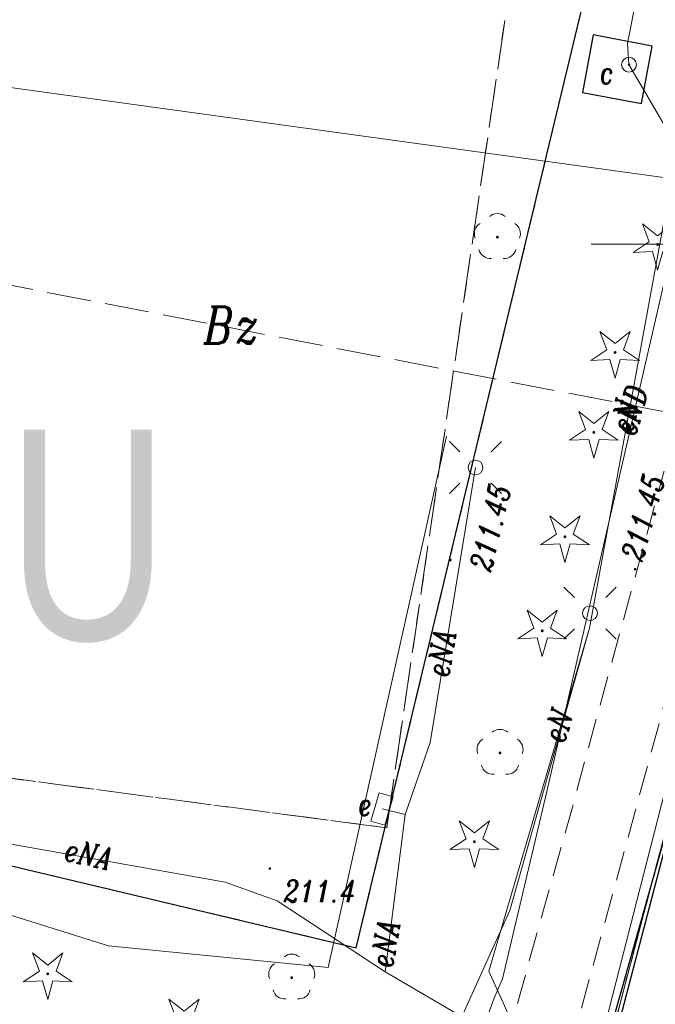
# Model space of a CAD drawing. Header units: metres. Extents: x 7415312 to 7415578, y 5538064 to 5538378.
# Tile 58 of 83: x 7415428 to 7415450, y 5538274 to 5538308. Entities that reach past the tile are written whole.
import ezdxf

# ---------------------------------------------------------------- set-up
doc = ezdxf.new("R2010")
doc.units = ezdxf.units.M
doc.header["$MEASUREMENT"] = 0
for name, pattern in [('1.0_0.5', [1.5, 1, -0.5]), ('1.5_0.5', [2, 1.5, -0.5]), ('DGN Style 4', [9.795126, 4.894504, -2.447252, 0.006118, -2.447252]), ('EGBK02-500', [2, 1.5, -0.5]), ('EGBU01-500', [1, 0.5, -0.5])]:
    doc.linetypes.add(name, pattern=pattern)
for name, color, linetype, lineweight in [('_LL_STREFY', 190, 'FENCELINE1', 30), ('chodnik', 7, 'Continuous', 0), ('drzewo iglaste', 7, 'Continuous', 0), ('drzewo liściaste', 7, 'Continuous', 0), ('EGBD03', 3, 'Continuous', 0), ('EGBK02', 7, 'Continuous', 0), ('EGBU01', 7, 'Continuous', 0), ('inny obiekt sportowy', 7, 'Continuous', 0), ('krawężnik', 7, 'Continuous', 0), ('latarnia', 7, 'Continuous', 0), ('ogrodzenie trwałe', 7, 'Continuous', 0), ('pikieta naturalna', 7, 'Continuous', 0), ('pikieta naturalna-Atr2', 7, 'Continuous', 0), ('pikieta sztuczna', 7, 'Continuous', 0), ('pikieta sztuczna-Atr2', 7, 'Continuous', 0), ('przewód ciepłowniczy', 7, 'Continuous', 0), ('przewód elektroenergetyczny niskiego napięcia', 7, 'Continuous', 0), ('przewód elektroenergetyczny podziemny', 7, 'Continuous', 0), ('przewód elektroenergetyczny podziemny-Atr1', 7, 'Continuous', 0), ('przewód kanalizacyjny - ob. projektowany', 7, 'Continuous', 0), ('przewód telekomunikacyjny podziemny', 7, 'Continuous', 0), ('rzedna', 7, 'Continuous', 0), ('rzedna-Atr2', 7, 'Continuous', 0), ('szafa elektroenergetyczna lub kontener', 7, 'Continuous', 0), ('szafa elektroenergetyczna lub kontener-Atr17', 7, 'Continuous', 0), ('Warstwa 1', 7, 'Continuous', 0), ('Warstwa 2', 7, 'Continuous', 0), ('właz do komory lub kanału - okrągły', 7, 'Continuous', 0), ('właz do komory lub kanału - okrągły-Atr17', 7, 'Continuous', 0)]:
    doc.layers.add(name, color=color, linetype=linetype, lineweight=lineweight)
doc.styles.get("Standard").update_dxf_attribs({"font": 'Working1250.shx', "width": 0.75})
doc.linetypes.add('902-500', pattern='A,3.75,[24,dgnlstyle-geo-mz.shx,S=0.002786,R=0,X=0,Y=0],3.75', length=7.5)
doc.linetypes.add('FENCELINE1', pattern='A,0.25,-0.1,[133,ltypeshp.shx,S=0.1,R=0,X=-0.1,Y=0],-0.1,1', length=1.45)

# ---------------------------------------------------------------- blocks, each defined once
blk = doc.blocks.new('US22')
at = {"color": 0, "linetype": 'Continuous', "lineweight": 13, "ltscale": 10}
blk.add_circle((0, 0), 2.5, dxfattribs=at)
blk = doc.blocks.new('SM01')
at = {"color": 0, "linetype": 'Continuous', "lineweight": 13, "ltscale": 10}
for p, q in [((-5.3, 5.31), (-8.83, 8.84)), ((5.31, 5.31), (8.84, 8.84)), ((-5.3, -5.3), (-8.83, -8.83)), ((5.31, -5.3), (8.84, -8.83))]:
    blk.add_line(p, q, dxfattribs=at)
blk.add_circle((0, 0), 2.5, dxfattribs=at)
blk = doc.blocks.new('US18')
at = {"color": 0, "linetype": 'Continuous', "lineweight": 13, "ltscale": 10}
for p, q in [((-5, -2.5), (-5, 2.5)), ((-5, 2.5), (5, 2.5)), ((5, -2.5), (5, 2.5)), ((-5, -2.5), (5, -2.5))]:
    blk.add_line(p, q, dxfattribs=at)
blk = doc.blocks.new('PW01_1')
at = {"layer": 'pikieta sztuczna', "linetype": 'Continuous', "lineweight": 13}
h = blk.add_hatch(color=7, dxfattribs=at)
edge = h.paths.add_edge_path()
edge.add_arc((0, 0), 0.45, 0, 360)
blk = doc.blocks.new('PW01_2')
at = {"layer": 'pikieta naturalna', "linetype": 'Continuous', "lineweight": 13}
h = blk.add_hatch(color=7, dxfattribs=at)
edge = h.paths.add_edge_path()
edge.add_arc((0, 0), 0.45, 0, 360)
blk = doc.blocks.new('PW01_7')
at = {"layer": 'rzedna', "linetype": 'Continuous', "lineweight": 13}
h = blk.add_hatch(color=211, dxfattribs=at)
edge = h.paths.add_edge_path()
edge.add_arc((0, 0), 0.45, 0, 360)
blk = doc.blocks.new('OP021_1')
at = {"layer": 'drzewo liściaste', "linetype": 'Continuous', "lineweight": 13}
h = blk.add_hatch(color=96, dxfattribs=at)
edge = h.paths.add_edge_path()
edge.add_arc((0, 0), 0.5, 0, 360)
at = {"layer": 'drzewo liściaste', "color": 96, "linetype": 'Continuous', "lineweight": 13}
for centre, start, end in [((0, 4), 49.272, 130.728), ((-3.8, 1.24), 121.308, 202.548), ((3.8, 1.24), 337.452, 58.692), ((-2.35, -3.24), 193.221, 274.871), ((2.35, -3.24), 265.129, 346.779)]:
    blk.add_arc(centre, 4, start, end, dxfattribs=at)
blk = doc.blocks.new('OP011_1')
at = {"layer": 'drzewo iglaste', "linetype": 'Continuous', "lineweight": 13}
h = blk.add_hatch(color=96, dxfattribs=at)
edge = h.paths.add_edge_path()
edge.add_arc((0, 0), 0.5, 0, 360)
at = {"layer": 'drzewo iglaste', "color": 96, "linetype": 'Continuous', "lineweight": 13}
for p, q in [((-2.83, 0.93), (-5.12, 7.06)), ((-5.12, 7.06), (0, 2.99)), ((0, 2.99), (5.12, 7.06)), ((5.12, 7.06), (2.83, 0.93)), ((-8.28, -2.68), (-2.83, 0.93)), ((2.83, 0.93), (8.28, -2.68)), ((-1.75, -2.4), (-8.28, -2.68)), ((0, -8.7), (-1.75, -2.4)), ((1.75, -2.4), (0, -8.7)), ((8.28, -2.68), (1.75, -2.4))]:
    blk.add_line(p, q, dxfattribs=at)

msp = doc.modelspace()

# ---------------------------------------------------------------- linework, layer by layer
at = {"layer": '_LL_STREFY'}
msp.add_lwpolyline([(7415426.703, 5538190.69), (7415458.307, 5538311.225)], dxfattribs=at)
at = {"layer": 'chodnik', "color": 7, "linetype": '1.0_0.5', "lineweight": 13, "flags": 128}
msp.add_lwpolyline([(7415452.01, 5538299.81), (7415446.61, 5538279.99), (7415445.62, 5538276.5), (7415444.95, 5538274.06), (7415443.59, 5538268.45), (7415439.99, 5538255.59), (7415436.44, 5538242.43), (7415434.54, 5538234.46), (7415433.57, 5538230.34), (7415430.96, 5538228.68), (7415437.24, 5538225.34), (7415434.63, 5538228.4), (7415436.8, 5538236.16), (7415438.59, 5538242.57), (7415442, 5538255.16), (7415451.81, 5538291.11), (7415454.81, 5538302.18), (7415451.51, 5538303.05), (7415451.05, 5538301.36), (7415452.01, 5538299.81)], close=True, dxfattribs=at)
at = {"layer": 'EGBD03', "linetype": 'Continuous', "lineweight": 13, "flags": 128}
msp.add_lwpolyline([(7415438.17, 5538235.04), (7415458.21, 5538311.25)], dxfattribs=at)
at = {"layer": 'EGBK02', "color": 96, "linetype": 'EGBK02-500', "lineweight": 13, "flags": 128}
for points in [[(7415445.15, 5538311.54), (7415440.57, 5538280.21)], [(7415438.17, 5538235.04), (7415458.21, 5538311.25)], [(7415440.57, 5538280.21), (7415423.81, 5538282.42)]]:
    msp.add_lwpolyline(points, dxfattribs=at)
at = {"layer": 'EGBU01', "color": 96, "linetype": 'EGBU01-500', "lineweight": 13, "flags": 128}
for points in [[(7415445.15, 5538311.54), (7415440.57, 5538280.21)], [(7415440.57, 5538280.21), (7415445.15, 5538311.54)], [(7415438.17, 5538235.04), (7415458.21, 5538311.25)], [(7415458.21, 5538311.25), (7415438.17, 5538235.04)], [(7415440.57, 5538280.21), (7415423.81, 5538282.42)], [(7415423.81, 5538282.42), (7415440.57, 5538280.21)]]:
    msp.add_lwpolyline(points, dxfattribs=at)
at = {"layer": 'inny obiekt sportowy', "color": 7, "linetype": '1.0_0.5', "lineweight": 13, "flags": 128}
msp.add_lwpolyline([(7415420, 5538280.79), (7415439.54, 5538276.14), (7415447.88, 5538310.91), (7415428.01, 5538315.51), (7415425.61, 5538305.55), (7415424.31, 5538300.44), (7415424.07, 5538299.39), (7415421.35, 5538287.61), (7415420, 5538280.79)], close=True, dxfattribs=at)
at = {"layer": 'krawężnik', "color": 7, "linetype": 'Continuous', "lineweight": 30, "flags": 128}
msp.add_lwpolyline([(7415449.2, 5538304.77), (7415449.57, 5538306.72), (7415447.57, 5538307.1), (7415447.21, 5538305.14), (7415449.2, 5538304.77)], close=True, dxfattribs=at)
at = {"layer": 'ogrodzenie trwałe', "color": 7, "linetype": '902-500', "lineweight": 30, "flags": 128}
for points in [[(7415424.07, 5538299.39), (7415421.35, 5538287.61), (7415420, 5538280.79), (7415439.54, 5538276.14), (7415447.88, 5538310.91)], [(7415460.57, 5538310.02), (7415458.72, 5538310.87), (7415446.49, 5538267.51), (7415437.92, 5538235.73)]]:
    msp.add_lwpolyline(points, dxfattribs=at)
at = {"layer": 'przewód ciepłowniczy', "color": 211, "linetype": 'Continuous', "lineweight": 13, "flags": 128}
msp.add_lwpolyline([(7415448.78, 5538306.09), (7415448.73, 5538306.82), (7415450.39, 5538315.19), (7415442.27, 5538317.12), (7415443.44, 5538323.46), (7415436.35, 5538325.32)], dxfattribs=at)
at = {"layer": 'przewód elektroenergetyczny niskiego napięcia', "color": 1, "linetype": 'Continuous', "lineweight": 13, "flags": 128}
msp.add_lwpolyline([(7415481.859, 5538297.866), (7415356.37, 5538315.17)], dxfattribs=at)
at = {"layer": 'przewód elektroenergetyczny podziemny', "color": 1, "linetype": 'Continuous', "lineweight": 13, "flags": 128}
for points in [[(7415439.55, 5538255.75), (7415440.23, 5538258.21), (7415440.05, 5538258.57), (7415439.22, 5538258.94), (7415440.16, 5538258.87), (7415440.47, 5538259.09), (7415443.94, 5538273.21), (7415443.88, 5538273.46), (7415443.51, 5538273.58), (7415443.97, 5538273.79), (7415444.2, 5538274.41), (7415444.49, 5538275.09), (7415446, 5538281.44), (7415450.08, 5538299.16), (7415451.92, 5538306.24)], [(7415447.44, 5538286.98), (7415450.07, 5538301.37), (7415451.47, 5538305.93), (7415451.92, 5538306.24)], [(7415425.45, 5538301.72), (7415422.8, 5538282.14), (7415422.97, 5538281.06), (7415423.96, 5538280.35), (7415435.09, 5538278.37), (7415436.86, 5538277.73), (7415440.52, 5538275.33)], [(7415442.6, 5538293.49), (7415438.58, 5538275.47), (7415431.14, 5538276.21), (7415415.15, 5538281.22), (7415413.59, 5538281.91)], [(7415443.58, 5538292.43), (7415442.04, 5538283.1), (7415441.19, 5538280.66)], [(7415447.44, 5538286.98), (7415444.74, 5538277.41), (7415442.66, 5538272.81), (7415439.64, 5538271.38), (7415436.28, 5538270.34), (7415431.94, 5538270.16), (7415428.02, 5538270.6), (7415420.86, 5538273.41), (7415412.81, 5538279.78)], [(7415447.44, 5538286.98), (7415444.03, 5538275.35), (7415444.83, 5538273.57), (7415443.77, 5538268.29), (7415442.48, 5538268.17)], [(7415441.19, 5538280.66), (7415440.41, 5538280.85)], [(7415440.52, 5538275.33), (7415441.19, 5538280.66)], [(7415440.52, 5538275.33), (7415443.51, 5538273.58)]]:
    msp.add_lwpolyline(points, dxfattribs=at)
at = {"layer": 'przewód kanalizacyjny - ob. projektowany', "color": 14, "linetype": '1.5_0.5', "lineweight": 13, "flags": 128}
msp.add_lwpolyline([(7415409.43, 5538302.17), (7415457.21, 5538292.92), (7415481.638, 5538282.691)], dxfattribs=at)
at = {"layer": 'przewód telekomunikacyjny podziemny', "color": 40, "linetype": 'Continuous', "lineweight": 13, "flags": 128}
msp.add_lwpolyline([(7415480.025, 5538172.272), (7415431.93, 5538213.82), (7415438, 5538234.57), (7415454.04, 5538297.24), (7415454.01, 5538297.85), (7415460.89, 5538323.55), (7415464.52, 5538336.5)], dxfattribs=at)
at = {"layer": 'rzedna-Atr2', "color": 7, "lineweight": 13, "flags": 128}
msp.add_lwpolyline([(7415448.78, 5538306.09), (7415450.12, 5538303.8), (7415453, 5538303.8)], dxfattribs=at)
at = {"layer": 'Warstwa 1', "color": 7, "linetype": 'Continuous', "lineweight": 0}
msp.add_line((7415447.5, 5538300), (7415452.5, 5538300), dxfattribs=at)

# ---------------------------------------------------------------- block references
at = {"layer": 'drzewo iglaste', "color": 96, "linetype": 'Continuous', "lineweight": 13, "xscale": 0.1, "yscale": 0.1, "zscale": 0.1}
for p in [(7415449.75, 5538299.99), (7415448.31, 5538296.33), (7415447.59, 5538293.62), (7415446.61, 5538290.08), (7415445.84, 5538286.89), (7415443.54, 5538279.74), (7415429.08, 5538275.26), (7415433.7, 5538273.69)]:
    msp.add_blockref('OP011_1', p, dxfattribs=at)
at = {"layer": 'drzewo liściaste', "color": 96, "linetype": 'Continuous', "lineweight": 13, "xscale": 0.1, "yscale": 0.1, "zscale": 0.1}
for p in [(7415444.32, 5538300.24), (7415444.41, 5538282.75), (7415437.35, 5538275.13)]:
    msp.add_blockref('OP021_1', p, dxfattribs=at)
at = {"layer": 'latarnia', "color": 7, "linetype": 'Continuous', "lineweight": 13, "xscale": 0.1, "yscale": 0.1, "zscale": 0.1}
for p in [(7415443.58, 5538292.43), (7415447.46, 5538287.49)]:
    msp.add_blockref('SM01', p, dxfattribs=at)
at = {"layer": 'pikieta naturalna', "color": 7, "linetype": 'Continuous', "lineweight": 13, "xscale": 0.1, "yscale": 0.1, "zscale": 0.1}
msp.add_blockref('PW01_2', (7415436.61, 5538278.83), dxfattribs=at)
at = {"layer": 'pikieta sztuczna', "color": 7, "linetype": 'Continuous', "lineweight": 13, "xscale": 0.1, "yscale": 0.1, "zscale": 0.1}
for p in [(7415442.73, 5538289.29), (7415448.99, 5538288.98)]:
    msp.add_blockref('PW01_1', p, dxfattribs=at)
at = {"layer": 'rzedna', "color": 211, "linetype": 'Continuous', "lineweight": 13, "xscale": 0.1, "yscale": 0.1, "zscale": 0.1}
msp.add_blockref('PW01_7', (7415448.78, 5538306.09), dxfattribs=at)
at = {"layer": 'szafa elektroenergetyczna lub kontener', "color": 1, "linetype": 'Continuous', "lineweight": 13, "xscale": 0.1, "yscale": 0.1, "zscale": 0.1, "rotation": 253.478}
msp.add_blockref('US18', (7415440.41, 5538280.85), dxfattribs=at)
at = {"layer": 'właz do komory lub kanału - okrągły', "color": 7, "linetype": 'Continuous', "lineweight": 13, "xscale": 0.1, "yscale": 0.1, "zscale": 0.1}
msp.add_blockref('US22', (7415448.78, 5538306.09), dxfattribs=at)

# ---------------------------------------------------------------- texts
at = {"layer": 'EGBU01', "color": 96, "linetype": 'EGBU01-500', "lineweight": 13, "insert": (7415434.37, 5538296.633), "char_height": 1.25, "attachment_point": 7, "line_spacing_factor": 0.6}
msp.add_mtext('\\FITALIC_1250;\\H1x;\\W0.8;Bz', dxfattribs=at)
at = {"layer": 'pikieta naturalna-Atr2', "color": 7, "lineweight": 13, "insert": (7415437.08, 5538277.69), "char_height": 0.75, "attachment_point": 7, "line_spacing_factor": 0.6}
msp.add_mtext('\\FITALIC_1250;\\H1x;\\W0.8;211.4', dxfattribs=at)
at = {"layer": 'pikieta sztuczna-Atr2', "color": 7, "lineweight": 13, "char_height": 0.75, "attachment_point": 7, "line_spacing_factor": 0.6}
for insert, rotation in [((7415449.231, 5538289.204), 74.76), ((7415444.103, 5538288.862), 76.618)]:
    msp.add_mtext('\\FITALIC_1250;\\H1x;\\W0.8;211.45', dxfattribs=dict(at, insert=insert, rotation=rotation))
at = {"layer": 'przewód elektroenergetyczny podziemny-Atr1', "color": 1, "lineweight": 13, "char_height": 0.75, "attachment_point": 8, "line_spacing_factor": 0.6}
for s, insert, rotation in [('\\FITALIC_1250;\\H1x;\\W0.8;eND', (7415449.211, 5538294.274), 74.71), ('\\FITALIC_1250;\\H1x;\\W0.8;eN', (7415449.006, 5538294.135), 79.642), ('\\FITALIC_1250;\\H1x;\\W0.8;eNA', (7415442.787, 5538286.079), 80.627), ('\\FITALIC_1250;\\H1x;\\W0.8;eN', (7415446.738, 5538283.562), 71.853), ('\\FITALIC_1250;\\H1x;\\W0.8;eNA', (7415430.396, 5538278.946), 347.617), ('\\FITALIC_1250;\\H1x;\\W0.8;eNA', (7415440.887, 5538276.229), 80.554)]:
    msp.add_mtext(s, dxfattribs=dict(at, insert=insert, rotation=rotation))
at = {"layer": 'szafa elektroenergetyczna lub kontener-Atr17', "color": 1, "lineweight": 13, "insert": (7415439.6, 5538280.63), "char_height": 0.75, "attachment_point": 7, "line_spacing_factor": 0.6}
msp.add_mtext('\\FITALIC_1250;\\H1x;\\W0.8;e', dxfattribs=at)
at = {"layer": 'Warstwa 2', "color": 161, "linetype": 'DGN Style 4', "lineweight": 30, "insert": (7415427.69, 5538286.486), "char_height": 7.12342, "attachment_point": 7, "line_spacing_factor": 1.08}
msp.add_mtext('\\FWORKING_1250;\\H1x;\\W0.8;U', dxfattribs=at)
at = {"layer": 'właz do komory lub kanału - okrągły-Atr17', "color": 7, "lineweight": 13, "insert": (7415447.79, 5538305.44), "char_height": 0.75, "attachment_point": 7, "line_spacing_factor": 0.6}
msp.add_mtext('\\FITALIC_1250;\\H1x;\\W0.8;c', dxfattribs=at)

doc.saveas('drawing.dxf')
